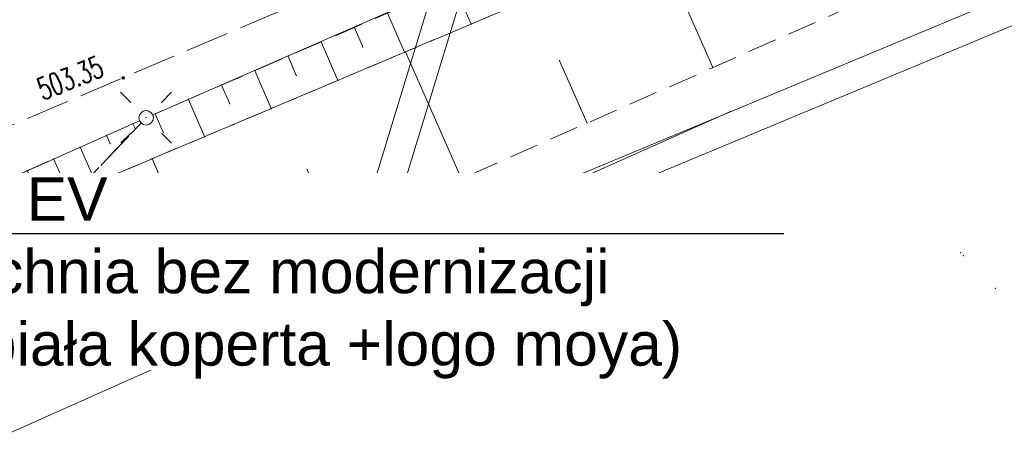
# Model space of a CAD drawing. Header units: metres. Extents: x 7422311 to 7422914, y 5495352 to 5495886.
# Tile 7 of 22: x 7422376 to 7422410, y 5495792 to 5495807. Entities that reach past the tile are written whole.
import ezdxf
from ezdxf import colors
from ezdxf.entities.mleader import LeaderData, LeaderLine
from ezdxf.enums import TextEntityAlignment as Align
from ezdxf.math import Vec2, Vec3

# ---------------------------------------------------------------- set-up
doc = ezdxf.new("R2010")
doc.units = ezdxf.units.M
doc.set_wipeout_variables(frame=1)
doc.linetypes.add('L_0_04', pattern=[1.5, 1, -0.5])
doc.linetypes.add('L_0_06', pattern=[2, 1.5, -0.5])
doc.layers.get('0').update_dxf_attribs({"linetype": 'CONTINUOUS', "lineweight": 18})
for name, color, linetype, lineweight in [('_PROelCAD_ODNOSNIKI_SZCZEGOL', 7, 'CONTINUOUS', 13), ('EGB_DzialkaEwidencyjna', 7, 'CONTINUOUS', 18), ('GES_InneUrzadzeniaTowarzyszac2', 7, 'CONTINUOUS', 18), ('GES_PrzewodElektroenergetyczny', 1, 'CONTINUOUS', 18), ('GES_UrzadzeniaSiecElektroener2', 7, 'CONTINUOUS', 18), ('KR_ObiektKarto', 7, 'CONTINUOUS', 18), ('OT_Komunikacja', 7, 'CONTINUOUS', 18), ('OT_Rzedna', 7, 'CONTINUOUS', 18), ('OT_Skarpa', 7, 'CONTINUOUS', 18)]:
    doc.layers.add(name, color=color, linetype=linetype, lineweight=lineweight)
doc.styles.add('Arial', font='arial.ttf')
doc.styles.get("Standard").update_dxf_attribs({"font": 'simplex.shx'})

# ---------------------------------------------------------------- blocks, each defined once
blk = doc.blocks.new('L_0_02_2')
at = {"color": 0}
blk.add_point((0, 0), dxfattribs=at)
blk = doc.blocks.new('L_0_02_1')
at = {"color": 0}
blk.add_point((0, 0), dxfattribs=at)
blk = doc.blocks.new('SUPP')
at = {"color": 0, "linetype": 'Continuous', "lineweight": 18}
blk.add_wipeout([(0, -0.5), (0.25, -0.433), (0.433, -0.25), (0.5, 0), (0.433, 0.25), (0.25, 0.433), (0, 0.5), (-0.25, 0.433), (-0.433, 0.25), (-0.5, 0), (-0.433, -0.25), (-0.25, -0.433)], dxfattribs=at)
blk.add_circle((0, 0), 0.5, dxfattribs=at)
blk = doc.blocks.new('SUEO')
at = {"color": 0, "linetype": 'Continuous', "lineweight": 18, "flags": 128}
for points in [[(-1.06, 1.06), (-1.76, 1.76)], [(1.76, 1.76), (1.06, 1.06)], [(-1.74, -1.74), (-1.06, -1.06)], [(1.06, -1.06), (1.76, -1.76)]]:
    blk.add_lwpolyline(points, dxfattribs=at)
at = {"color": 0, "linetype": 'Continuous', "lineweight": 18}
blk.add_wipeout([(0, -0.5), (0.25, -0.433), (0.433, -0.25), (0.5, 0), (0.433, 0.25), (0.25, 0.433), (0, 0.5), (-0.25, 0.433), (-0.433, 0.25), (-0.5, 0), (-0.433, -0.25), (-0.25, -0.433)], dxfattribs=at)
blk.add_circle((0, 0), 0.5, dxfattribs=at)
blk = doc.blocks.new('OTRS')
at = {"linetype": 'Continuous', "lineweight": 13}
blk.add_hatch(color=0, dxfattribs=at).paths.add_polyline_path([(0, -0.091, 1), (0, 0.091, 1)])
at = {"color": 0, "linetype": 'Continuous', "lineweight": 13}
blk.add_circle((0, 0), 0.0906, dxfattribs=at)

msp = doc.modelspace()

# ---------------------------------------------------------------- linework, layer by layer
for p in [(7422387.552, 5495806.416), (7422391.588, 5495806.533), (7422386.405, 5495805.919), (7422387.842, 5495805.746), (7422385.258, 5495805.422), (7422389.284, 5495805.562), (7422389.313, 5495805.574), (7422394.642, 5495805.266), (7422384.111, 5495804.925), (7422399.938, 5495805.031), (7422385.543, 5495804.763), (7422386.981, 5495804.59), (7422382.964, 5495804.428), (7422381.817, 5495803.931), (7422383.245, 5495803.78), (7422384.677, 5495803.618), (7422400.554, 5495803.517), (7422400.554, 5495803.517), (7422400.554, 5495803.517), (7422400.554, 5495803.517), (7422400.554, 5495803.517), (7422400.554, 5495803.517), (7422400.554, 5495803.517), (7422400.554, 5495803.517), (7422400.554, 5495803.517), (7422400.554, 5495803.517), (7422395.593, 5495803.112), (7422378.983, 5495802.688), (7422382.374, 5495802.647), (7422378.07, 5495802.282), (7422379.109, 5495802.405), (7422377.156, 5495801.876), (7422380.559, 5495801.882), (7422385.919, 5495801.501), (7422376.242, 5495801.471), (7422377.424, 5495801.273), (7422378.489, 5495801.338), (7422391.248, 5495801.194), (7422377.964, 5495800.787), (7422377.964, 5495800.787), (7422377.964, 5495800.787), (7422377.964, 5495800.787), (7422377.964, 5495800.787), (7422377.964, 5495800.787), (7422377.964, 5495800.787), (7422377.964, 5495800.787), (7422376.773, 5495800.274), (7422386.902, 5495799.275), (7422408.507, 5495798.634), (7422408.594, 5495798.529), (7422387.714, 5495797.617), (7422387.714, 5495797.617), (7422387.714, 5495797.617), (7422387.714, 5495797.617), (7422382.557, 5495797.357), (7422409.703, 5495797.402), (7422380.384, 5495796.397), (7422380.384, 5495796.397)]:
    msp.add_point(p)
at = {"layer": 'EGB_DzialkaEwidencyjna', "linetype": 'CONTINUOUS', "lineweight": 18}
msp.add_line((7422400.554, 5495803.517), (7422372.968, 5495791.223), dxfattribs=at)
at = {"layer": 'GES_InneUrzadzeniaTowarzyszac2'}
msp.add_point((7422380.354, 5495803.297), dxfattribs=at)
at = {"layer": 'GES_PrzewodElektroenergetyczny', "lineweight": 18}
for p, q in [((7422387.236, 5495797.763), (7422395.496, 5495824.828)), ((7422388.193, 5495797.471), (7422396.453, 5495824.536)), ((7422420.732, 5495811.919), (7422387.522, 5495798.079)), ((7422421.117, 5495810.996), (7422387.907, 5495797.156))]:
    msp.add_line(p, q, dxfattribs=at)
at = {"layer": 'GES_PrzewodElektroenergetyczny', "color": 1, "linetype": 'Continuous', "lineweight": 18, "flags": 128}
msp.add_lwpolyline([(7422451.154, 5495827.037), (7422449.142, 5495828.993), (7422443.162, 5495824.004), (7422438.567, 5495825.867), (7422430.469, 5495824.022), (7422417.254, 5495818.797), (7422405.949, 5495814.471), (7422380.354, 5495803.297), (7422350.137, 5495789.838), (7422337.651, 5495789.769), (7422323.364, 5495795.282), (7422317.278, 5495798.229)], dxfattribs=at)
at = {"layer": 'KR_ObiektKarto', "linetype": 'Continuous', "lineweight": 18, "flags": 128}
for points in [[(7422399.938, 5495805.031), (7422398.068, 5495809.266)], [(7422390.993, 5495807.907), (7422391.588, 5495806.533)], [(7422388.699, 5495806.913), (7422389.284, 5495805.562)], [(7422387.552, 5495806.416), (7422387.842, 5495805.746)], [(7422386.405, 5495805.919), (7422386.981, 5495804.59)], [(7422385.258, 5495805.422), (7422385.543, 5495804.763)], [(7422391.248, 5495801.194), (7422389.313, 5495805.574)], [(7422395.593, 5495803.112), (7422394.642, 5495805.266)], [(7422384.111, 5495804.925), (7422384.677, 5495803.618)], [(7422382.964, 5495804.428), (7422383.245, 5495803.78)], [(7422381.817, 5495803.931), (7422382.374, 5495802.647)], [(7422380.67, 5495803.434), (7422380.946, 5495802.798)], [(7422379.897, 5495803.094), (7422379.981, 5495802.905)], [(7422378.983, 5495802.688), (7422379.109, 5495802.405)], [(7422378.07, 5495802.282), (7422378.489, 5495801.338)], [(7422377.156, 5495801.876), (7422377.424, 5495801.273)], [(7422382.557, 5495797.357), (7422380.559, 5495801.882)], [(7422386.902, 5495799.275), (7422385.919, 5495801.501)], [(7422376.242, 5495801.471), (7422376.773, 5495800.274)]]:
    msp.add_lwpolyline(points, dxfattribs=at)
at = {"layer": 'OT_Komunikacja', "color": 7, "linetype": 'L_0_06', "lineweight": 18, "flags": 128}
msp.add_lwpolyline([(7422433.214, 5495826.447), (7422422.094, 5495822.027), (7422408.674, 5495816.757), (7422388.774, 5495808.597), (7422369.404, 5495800.357), (7422364.994, 5495806.947), (7422386.514, 5495815.467), (7422402.284, 5495821.697), (7422421.984, 5495829.697), (7422429.134, 5495832.847)], close=True, dxfattribs=at)
at = {"layer": 'OT_Rzedna'}
msp.add_point((7422379.561, 5495804.678), dxfattribs=at)
at = {"layer": 'OT_Skarpa', "color": 7, "linetype": 'L_0_04', "lineweight": 18, "flags": 128}
for points in [[(7422440.674, 5495824.127), (7422437.89, 5495824.597), (7422433.664, 5495823.857), (7422415.104, 5495816.397), (7422397.904, 5495809.197), (7422377.964, 5495800.787), (7422380.354, 5495803.297), (7422398.194, 5495811.027), (7422417.254, 5495818.797), (7422432.144, 5495824.427), (7422438.274, 5495825.767)], [(7422436.744, 5495819.027), (7422433.784, 5495818.647), (7422431.294, 5495817.377), (7422425.344, 5495814.427), (7422413.874, 5495808.307), (7422404.504, 5495807.047), (7422380.384, 5495796.397), (7422377.964, 5495800.787), (7422397.904, 5495809.197), (7422415.104, 5495816.397), (7422433.664, 5495823.857), (7422437.89, 5495824.597)], [(7422377.964, 5495800.787), (7422368.373, 5495796.65), (7422361.771, 5495792.787), (7422361.271, 5495793.854), (7422362.671, 5495795.355), (7422364.181, 5495796.307), (7422370.559, 5495798.947), (7422380.354, 5495803.297)]]:
    msp.add_lwpolyline(points, close=True, dxfattribs=at)

# ---------------------------------------------------------------- block references
at = {"layer": 'EGB_DzialkaEwidencyjna', "color": 7, "linetype": 'Continuous', "xscale": 0.5, "yscale": 0.5, "zscale": 0.5}
for name, rotation in [('L_0_02_2', 20.57), ('L_0_02_1', 204.0200000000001)]:
    msp.add_blockref(name, (7422400.554, 5495803.517), dxfattribs=dict(at, rotation=rotation))
at = {"layer": 'OT_Rzedna', "linetype": 'Continuous', "xscale": 0.5, "yscale": 0.5, "zscale": 0.5, "rotation": 108.67}
msp.add_blockref('OTRS', (7422379.561, 5495804.678), dxfattribs=at)

# ---------------------------------------------------------------- texts
at = {"layer": 'OT_Rzedna', "color": 7, "lineweight": 15, "width": 0.66}
msp.add_text('503.35', height=0.75, rotation=21.7, dxfattribs=at).set_placement((7422376.506, 5495804.589), align=Align.TOP_LEFT)

# ---------------------------------------------------------------- next in the draw order: block references
at = {"layer": 'GES_InneUrzadzeniaTowarzyszac2', "linetype": 'Continuous', "xscale": 0.5, "yscale": 0.5, "zscale": 0.5}
msp.add_blockref('SUPP', (7422380.354, 5495803.297), dxfattribs=at)

# ---------------------------------------------------------------- next in the draw order: linework, layer by layer
at = {"layer": 'GES_UrzadzeniaSiecElektroener2'}
msp.add_point((7422380.354, 5495803.297), dxfattribs=at)

# ---------------------------------------------------------------- next in the draw order: block references
at = {"layer": 'GES_UrzadzeniaSiecElektroener2', "linetype": 'Continuous', "xscale": 0.5, "yscale": 0.5, "zscale": 0.5}
msp.add_blockref('SUEO', (7422380.354, 5495803.297), dxfattribs=at)

# ---------------------------------------------------------------- next in the draw order: linework, layer by layer
for p in [(7422380.354, 5495803.297), (7422380.354, 5495803.297), (7422380.354, 5495803.297), (7422380.354, 5495803.297), (7422380.354, 5495803.297), (7422380.354, 5495803.297), (7422380.67, 5495803.434), (7422379.897, 5495803.094), (7422379.981, 5495802.905), (7422380.946, 5495802.798)]:
    msp.add_point(p)

# ---------------------------------------------------------------- next in the draw order: leaders
at = {"layer": '_PROelCAD_ODNOSNIKI_SZCZEGOL', "lineweight": 18}
ml = msp.add_multileader_mtext('Standard', dxfattribs=at)
ml.set_content('miejsca ładowania EV\\Pistniejąca nawierzchnia bez modernizacji \\Ptylko malowanie (biała koperta +logo moya)', color=256, style='Arial')
ml.set_leader_properties()
ml.build(insert=Vec2(0, 0))
ml.multileader.update_dxf_attribs({"text_left_attachment_type": 6, "text_right_attachment_type": 6, "dogleg_length": 1, "arrow_head_size": 2})
ctx = ml.context
ctx.base_point, ctx.char_height, ctx.arrow_head_size, ctx.landing_gap_size, ctx.plane_origin = Vec3(7422358.122, 5495799.297, 10.1), 1.5, 2, 0.4, Vec3(7422432.138, 5495774.89, 10.1)
ctx.left_attachment, ctx.right_attachment = 6, 6
notes = []
notes.append((ctx, [(1, (1, 1, 0), (7422358.122, 5495799.297, 10.1), (1, 0), 0, [(0, [(7422348.049, 5495811.006, 10.1)], 256, [])])]))
ctx.mtext.insert, ctx.mtext.flow_direction = Vec3(7422358.522, 5495801.238, 10.1), 5
ctx.mtext.has_bg_fill, ctx.mtext.bg_color, ctx.mtext.bg_scale_factor, ctx.mtext.bg_transparency, ctx.mtext.use_window_bg_color = 1, -939524096, 1.1, 0, 1
for ctx, leaders in notes:
    for number, flags, end, landing, length, lines in leaders:
        leader = LeaderData()
        leader.index, (leader.has_last_leader_line, leader.has_dogleg_vector, leader.attachment_direction) = number, flags
        leader.last_leader_point, leader.dogleg_vector, leader.dogleg_length = Vec3(end), Vec3(landing), length
        for number, points, colour, breaks in lines:
            line = LeaderLine()
            line.index, line.vertices, line.color, line.breaks = number, Vec3.list(points), colors.encode_raw_color(colour), breaks
            leader.lines.append(line)
        ctx.leaders.append(leader)

doc.saveas('drawing.dxf')
